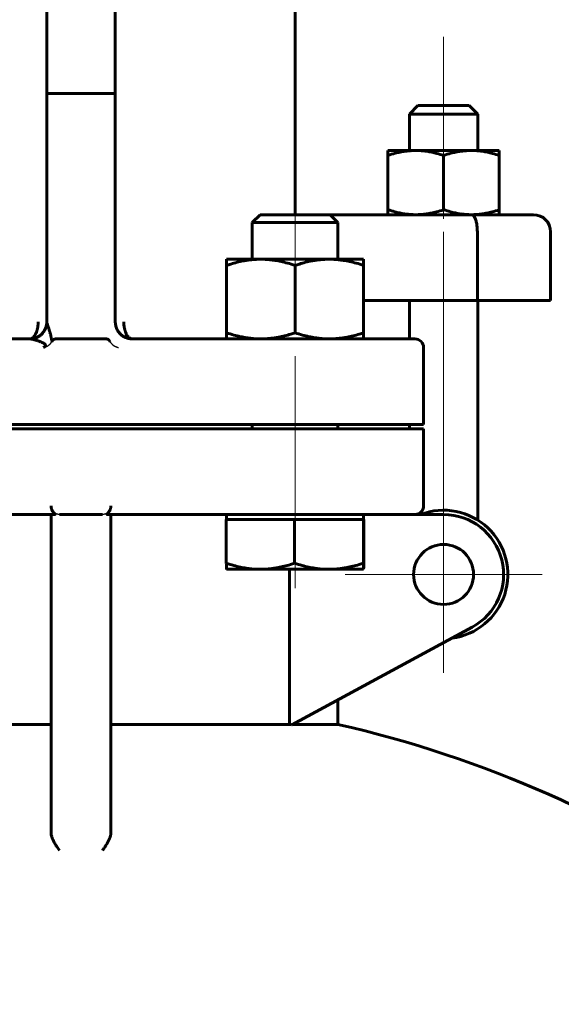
# Model space of a CAD drawing. Header units: millimetres. Extents: x 0 to 594, y 0 to 420.
# Tile 18 of 23: x 413 to 429, y 258 to 287. Entities that reach past the tile are written whole.
import ezdxf

# ---------------------------------------------------------------- set-up
doc = ezdxf.new("R2010")
doc.units = ezdxf.units.MM
for name, pattern in [('K5LT-1', [0]), ('K5LT_AXLED', [12, 7.5, -1.5, 1.5, -1.5]), ('K5LT_BASIC', [0]), ('K5LT_THIN', [0])]:
    doc.linetypes.add(name, pattern=pattern)
doc.layers.add('Системный слой', color=7, linetype='Continuous')
doc.layers.add('Системный слой (1)', color=7, linetype='Continuous', true_color=0x6c6c6c)
doc.styles.add('KDIMTEXTSTYLE', font='txt', dxfattribs={"width": 0.96, "oblique": 15, "height": 5})
doc.styles.add('KTEXTSTYLE', font='txt', dxfattribs={"width": 0.96, "height": 5})
doc.dimstyles.new('KDIMSTYLE (0.25)', dxfattribs={"dimtxt": 5, "dimasz": 1, "dimexe": 2, "dimexo": 0, "dimgap": 1, "dimtad": 1, "dimlfac": 4, "dimtxsty": 'KDIMTEXTSTYLE', "dimsah": 1, "dimcen": 0, "dimdle": 1, "dimadec": 0, "dimazin": 0, "dimtfac": 0.667, "dimtmove": 0, "dimatfit": 3, "dimfxl": 1, "dimtvp": 1, "dimtolj": 1, "dimtzin": 0, "dimarcsym": 0})

# ---------------------------------------------------------------- blocks, each defined once
blk = doc.blocks.new('U47')
at = {"layer": 'Системный слой (1)', "color": 143, "linetype": 'K5LT_BASIC', "lineweight": 60, "true_color": 0x33acca}
for p, q in [((407.387, 277.892), (413.388, 277.892)), ((413.387, 277.892), (413.4, 277.892))]:
    blk.add_line(p, q, dxfattribs=at)
blk = doc.blocks.new('U48')
at = {"layer": 'Системный слой (1)', "color": 143, "linetype": 'K5LT_BASIC', "lineweight": 60, "true_color": 0x33acca}
for p, q in [((413.75, 278.047), (413.75, 278.048)), ((413.387, 277.892), (413.387, 277.892)), ((413.387, 277.892), (413.388, 277.892)), ((413.388, 277.892), (413.389, 277.892))]:
    blk.add_line(p, q, dxfattribs=at)
blk = doc.blocks.new('U50')
at = {"layer": 'Системный слой (1)', "color": 143, "linetype": 'K5LT_BASIC', "lineweight": 60, "true_color": 0x33acca}
for p, q in [((414.012, 266.639), (408.796, 266.639)), ((420.979, 266.639), (415.762, 266.639))]:
    blk.add_line(p, q, dxfattribs=at)
blk = doc.blocks.new('U51')
at = {"layer": 'Системный слой (1)', "color": 143, "linetype": 'K5LT_BASIC', "lineweight": 60, "true_color": 0x33acca}
for p, q in [((416.387, 277.892), (416.374, 277.892)), ((422.387, 277.892), (416.387, 277.892))]:
    blk.add_line(p, q, dxfattribs=at)
blk = doc.blocks.new('U52')
at = {"layer": 'Системный слой (1)', "color": 143, "linetype": 'K5LT_BASIC', "lineweight": 60, "true_color": 0x33acca}
for p, q in [((416.263, 277.908), (416.304, 277.899)), ((416.304, 277.899), (416.345, 277.893)), ((416.345, 277.893), (416.387, 277.892)), ((416.387, 277.892), (416.387, 277.892)), ((416.387, 277.892), (416.387, 277.892)), ((416.387, 277.892), (416.387, 277.892))]:
    blk.add_line(p, q, dxfattribs=at)
blk = doc.blocks.new('U53')
at = {"layer": 'Системный слой (1)', "color": 143, "linetype": 'K5LT_BASIC', "lineweight": 60, "true_color": 0x33acca}
for p, q in [((413.388, 277.892), (413.457, 277.897)), ((413.457, 277.897), (413.525, 277.912)), ((413.525, 277.912), (413.59, 277.936)), ((413.387, 277.892), (413.387, 277.892)), ((413.387, 277.892), (413.388, 277.892))]:
    blk.add_line(p, q, dxfattribs=at)
blk = doc.blocks.new('U54')
at = {"layer": 'Системный слой (1)', "color": 143, "linetype": 'K5LT_BASIC', "lineweight": 60, "true_color": 0x33acca}
blk.add_arc((414.887, 233.733), 33.75, 33.3077, 77.1604, dxfattribs=at)
blk = doc.blocks.new('U55')
at = {"layer": 'Системный слой (1)', "color": 143, "linetype": 'K5LT_BASIC', "lineweight": 60, "true_color": 0x33acca}
for p, q in [((416.135, 277.961), (416.025, 278.047)), ((416.26, 277.909), (416.135, 277.961)), ((416.387, 277.892), (416.26, 277.909))]:
    blk.add_line(p, q, dxfattribs=at)
blk = doc.blocks.new('U56')
at = {"layer": 'Системный слой (1)', "color": 143, "linetype": 'K5LT_BASIC', "lineweight": 60, "true_color": 0x33acca}
for p, q in [((424.473, 277.892), (424.473, 279.017)), ((424.473, 275.267), (424.473, 275.392))]:
    blk.add_line(p, q, dxfattribs=at)
blk = doc.blocks.new('U57')
at = {"layer": 'Системный слой (1)', "color": 143, "linetype": 'K5LT_BASIC', "lineweight": 60, "true_color": 0x33acca}
for start, end in [(180.0001, 236.8539), (236.8539, 255.5642), (255.5642, 270)]:
    blk.add_arc((416.387, 278.392), 0.5, start, end, dxfattribs=at)
blk = doc.blocks.new('U62')
at = {"layer": 'Системный слой (1)', "color": 143, "linetype": 'K5LT_BASIC', "lineweight": 60, "true_color": 0x33acca}
for p, q in [((420.251, 281.517), (420.117, 281.517)), ((422.157, 281.517), (420.251, 281.517))]:
    blk.add_line(p, q, dxfattribs=at)
blk = doc.blocks.new('U74')
at = {"layer": 'Системный слой (1)', "color": 143, "linetype": 'K5LT_BASIC', "lineweight": 60, "true_color": 0x33acca}
for p, q in [((423.141, 271.229), (423.144, 271.32)), ((423.144, 271.32), (423.144, 271.345)), ((423.137, 271.167), (423.139, 271.179)), ((423.137, 271.167), (423.137, 271.167)), ((423.139, 271.179), (423.141, 271.229))]:
    blk.add_line(p, q, dxfattribs=at)
blk = doc.blocks.new('U79')
at = {"layer": 'Системный слой (1)', "color": 30, "linetype": 'K5LT_AXLED', "lineweight": 18, "true_color": 0xff8000}
for q in [(425.473, 273.892), (422.598, 271.017), (428.348, 271.017), (425.473, 268.142)]:
    blk.add_line((425.473, 271.017), q, dxfattribs=at)
blk = doc.blocks.new('D3')
at = {"layer": 'Системный слой (1)'}
for points in [[(445.548, 195.264), (449.279, 198.657), (444.797, 196.345), (445.583, 196.09)], [(380.496, 150.876), (384.978, 153.188), (384.192, 153.443), (384.227, 154.269)]]:
    blk.add_hatch(color=7, dxfattribs=at).paths.add_polyline_path(points)
at = {"layer": 'Системный слой (1)', "color": 7, "linetype": 'K5LT_THIN', "lineweight": 18, "true_color": 0xffffff}
for p, q in [((449.279, 198.657), (462.205, 207.636)), ((462.205, 207.636), (479.931, 207.636)), ((380.496, 150.876), (449.279, 198.657)), ((444.797, 196.345), (449.279, 198.657)), ((449.279, 198.657), (445.548, 195.264)), ((445.583, 196.09), (444.797, 196.345)), ((445.548, 195.264), (445.583, 196.09)), ((380.496, 150.876), (384.227, 154.269)), ((384.227, 154.269), (384.192, 153.443)), ((384.978, 153.188), (380.496, 150.876)), ((384.192, 153.443), (384.978, 153.188))]:
    blk.add_line(p, q, dxfattribs=at)
blk.add_wipeout([(464.205, 208.636), (464.205, 216.018), (477.382, 216.018), (477.382, 208.636)]).dxf.layer = 'Системный слой (1)'
at = {"layer": 'Системный слой (1)', "color": 7, "char_height": 5, "attachment_point": 1, "style": 'KTEXTSTYLE'}
for s, insert in [('\\fArial|b0|c204|p34;\\H5.0;\\W1.000;\\Q15;\\fGOST Type AU|b0|i0|c204|p34;\\Q15;\\W0.960;⌀', (464.205, 215.224)), ('\\fArial|b0|c204|p34;\\H5.0;\\W1.000;\\Q15;\\fGOST Type AU|b0|i0|c204|p34;\\Q15;\\W0.960;335', (467.512, 215.224))]:
    blk.add_mtext(s, dxfattribs=dict(at, insert=insert))
blk = doc.blocks.new('KDIMARROW_01')
at = {"layer": 'Системный слой'}
blk.add_hatch(color=0, dxfattribs=at).paths.add_polyline_path([(0, 0), (-5, 0.658), (-4.5, 0), (-5, -0.658)])
at = {"layer": 'Системный слой', "color": 0, "linetype": 'K5LT_THIN', "lineweight": 18}
for p, q in [((-4.5, 0), (-5, 0.658)), ((-5, 0.658), (0, 0)), ((0, 0), (-5, -0.658)), ((-5, -0.658), (-4.5, 0))]:
    blk.add_line(p, q, dxfattribs=at)
at = {"layer": 'Системный слой (1)', "color": 0, "linetype": 'K5LT_THIN', "lineweight": 18}
blk.add_line((414.887, 174.767), (414.637, 174.767), dxfattribs=at)
blk = doc.blocks.new('D5')
at = {"layer": 'Системный слой (1)'}
for points in [[(403.286, 200.807), (400.552, 205.044), (402.096, 200.244), (402.477, 200.977)], [(429.223, 144.489), (427.678, 149.29), (427.297, 148.556), (426.488, 148.726)]]:
    blk.add_hatch(color=7, dxfattribs=at).paths.add_polyline_path(points)
at = {"layer": 'Системный слой (1)', "color": 7, "linetype": 'K5LT_THIN', "lineweight": 18, "true_color": 0xffffff}
for p, q in [((400.552, 205.044), (403.286, 200.807)), ((402.096, 200.244), (400.552, 205.044)), ((400.552, 205.044), (429.223, 144.489)), ((402.477, 200.977), (402.096, 200.244)), ((403.286, 200.807), (402.477, 200.977)), ((427.297, 148.556), (427.678, 149.29)), ((427.678, 149.29), (429.223, 144.489)), ((429.223, 144.489), (426.488, 148.726)), ((426.488, 148.726), (427.297, 148.556)), ((429.223, 144.489), (439.587, 122.6)), ((439.587, 122.6), (458.371, 122.6))]:
    blk.add_line(p, q, dxfattribs=at)
blk.add_wipeout([(441.587, 123.6), (441.587, 130.982), (455.78, 130.982), (455.78, 123.6)]).dxf.layer = 'Системный слой (1)'
at = {"layer": 'Системный слой (1)', "color": 7, "char_height": 5, "attachment_point": 1, "style": 'KTEXTSTYLE'}
for s, insert in [('\\fArial|b0|c204|p34;\\H5.0;\\W1.000;\\Q15;\\fGOST Type AU|b0|i0|c204|p34;\\Q15;\\W0.960;⌀', (441.587, 130.187)), ('\\fArial|b0|c204|p34;\\H5.0;\\W1.000;\\Q15;\\fGOST Type AU|b0|i0|c204|p34;\\Q15;\\W0.960;268', (444.894, 130.187))]:
    blk.add_mtext(s, dxfattribs=dict(at, insert=insert))

msp = doc.modelspace()

# ---------------------------------------------------------------- linework, layer by layer
at = {"layer": 'Системный слой (1)', "color": 143, "linetype": 'K5LT_BASIC', "lineweight": 60, "true_color": 0x33acca}
for p, q in [((421.1373, 281.5166), (421.1373, 348.5166)), ((413.8873, 285.0569), (413.8873, 332.6819)), ((415.8873, 285.0569), (415.8873, 332.6819)), ((413.8873, 285.0569), (413.8873, 278.3916)), ((413.8873, 285.0569), (414.1373, 285.0569)), ((414.1373, 285.0569), (415.6373, 285.0569)), ((415.8873, 285.0569), (415.6373, 285.0569)), ((415.8873, 278.3916), (415.8873, 285.0569)), ((424.7233, 284.7041), (424.4733, 284.4541)), ((426.2233, 284.7041), (424.7233, 284.7041)), ((426.2233, 284.7041), (426.4733, 284.4541)), ((424.4733, 283.3916), (424.4733, 284.4541)), ((424.4733, 284.4541), (426.4733, 284.4541)), ((426.4733, 283.3916), (426.4733, 284.4541)), ((423.8483, 283.3916), (423.8483, 283.2465)), ((424.6608, 283.3916), (423.8483, 283.3916)), ((426.2858, 283.3916), (424.6608, 283.3916)), ((427.0983, 283.3916), (426.2858, 283.3916)), ((427.0983, 283.2465), (427.0983, 283.3916)), ((423.8483, 283.2465), (423.8483, 281.6618)), ((425.4733, 283.2465), (425.4733, 281.6618)), ((427.0983, 283.2465), (427.0983, 281.6618)), ((423.8483, 281.6618), (423.8483, 281.5166)), ((427.0983, 281.5166), (427.0983, 281.6618)), ((420.1174, 281.5166), (419.8873, 281.2865)), ((426.2911, 281.5166), (422.1573, 281.5166)), ((422.1573, 281.5166), (422.3873, 281.2865)), ((428.0983, 281.5166), (426.2911, 281.5166)), ((419.8873, 280.2166), (419.8873, 281.2865)), ((419.8873, 281.2865), (420.051, 281.2865)), ((420.051, 281.2865), (422.3873, 281.2865)), ((422.3873, 280.2166), (422.3873, 281.2865)), ((426.4581, 279.0166), (426.4581, 281.0166)), ((428.5983, 279.0166), (428.5983, 281.0166)), ((419.1373, 280.038), (419.1373, 280.2166)), ((419.1373, 280.2166), (420.1373, 280.2166)), ((420.1373, 280.2166), (422.1373, 280.2166)), ((422.1373, 280.2166), (423.1373, 280.2166)), ((423.1373, 280.2166), (423.1373, 280.038)), ((419.1373, 280.038), (419.1373, 278.0702)), ((421.1373, 280.038), (421.1373, 278.0702)), ((423.1373, 280.038), (423.1373, 278.0702)), ((423.1373, 279.0166), (426.4581, 279.0166)), ((426.4581, 279.0166), (428.5983, 279.0166)), ((426.4733, 272.6027), (426.4733, 279.0166)), ((419.1373, 277.8916), (419.1373, 278.0702)), ((423.1373, 278.0702), (423.1373, 277.8916)), ((414.1373, 277.8916), (415.6373, 277.8916)), ((424.6373, 277.8916), (422.3873, 277.8916)), ((423.1373, 277.8916), (424.4733, 277.8916)), ((424.8873, 275.3916), (424.8873, 277.6416)), ((407.3873, 275.3916), (422.3873, 275.3916)), ((419.8873, 275.2666), (419.8873, 275.3916)), ((422.3873, 275.3916), (424.8873, 275.3916)), ((422.3873, 275.2666), (422.3873, 275.3916)), ((422.3873, 275.2666), (407.3873, 275.2666)), ((424.8873, 275.2666), (422.3873, 275.2666)), ((424.8873, 273.0166), (424.8873, 275.2666)), ((407.3873, 272.7666), (414.1224, 272.7666)), ((414.0123, 272.7666), (414.0123, 270.7799)), ((414.2623, 272.7666), (415.5123, 272.7666)), ((415.6522, 272.7666), (422.3873, 272.7666)), ((415.7623, 270.7799), (415.7623, 272.7666)), ((419.1373, 272.6166), (419.1373, 272.7666)), ((422.3873, 272.7666), (424.6373, 272.7666)), ((425.4733, 272.7666), (423.1373, 272.7666)), ((423.1373, 272.6166), (423.1373, 272.7666)), ((419.1304, 272.6166), (419.1304, 271.3452)), ((419.1304, 272.6166), (420.1269, 272.6166)), ((420.1269, 272.6166), (421.1235, 272.6166)), ((421.1235, 272.6166), (421.1235, 271.3452)), ((421.1235, 272.6166), (422.1269, 272.6166)), ((422.1269, 272.6166), (423.1303, 272.6166)), ((423.1303, 272.6166), (423.1373, 272.6166)), ((423.1303, 272.6166), (423.1303, 271.3452)), ((423.1373, 272.6166), (423.1442, 272.6166)), ((423.1442, 272.6166), (423.1442, 271.3452)), ((420.1269, 271.1666), (419.1373, 271.1666)), ((422.1269, 271.1666), (420.1269, 271.1666)), ((420.9791, 266.6394), (420.9791, 271.1666)), ((423.1373, 271.1666), (422.1269, 271.1666)), ((423.1373, 271.1666), (423.1373, 271.1666)), ((414.0123, 270.7799), (414.0123, 265.6211)), ((415.7623, 265.6211), (415.7623, 270.7799)), ((421.0385, 266.6284), (426.3059, 269.4773)), ((422.3873, 266.6394), (422.3873, 267.3579)), ((422.3873, 266.6394), (421.0589, 266.6394)), ((414.0123, 265.7448), (414.0123, 265.6168)), ((414.0123, 265.6211), (414.0123, 263.485)), ((415.7623, 265.6168), (415.7623, 265.7448)), ((415.7623, 263.4872), (415.7623, 265.6211))]:
    msp.add_line(p, q, dxfattribs=at)
at = {"layer": 'Системный слой (1)', "color": 30, "linetype": 'K5LT_AXLED', "lineweight": 18, "true_color": 0xff8000}
for p, q in [((425.4733, 286.7041), (425.4733, 281.3916)), ((421.1373, 278.2166), (421.1373, 283.5166)), ((425.4733, 281.0166), (425.4733, 270.6027)), ((421.1373, 273.2666), (421.1373, 277.3916)), ((421.1373, 270.6166), (421.1373, 274.7666))]:
    msp.add_line(p, q, dxfattribs=at)
at = {"layer": 'Системный слой (1)', "color": 143, "linetype": 'K5LT_BASIC', "lineweight": 60, "true_color": 0x33acca}
msp.add_circle((425.4733, 271.0166), 0.875, dxfattribs=at)
for centre, radius, start, end in [((428.0983, 281.0166), 0.5, 0, 90), ((413.3873, 278.3916), 0.5, 270, 0), ((424.6373, 277.6416), 0.25, 0, 90), ((424.6373, 273.0166), 0.25, 270, 0), ((425.4733, 271.0166), 1.875, 277.36817, 111.03947), ((425.4733, 271.0166), 1.75, 298.40764, 90), ((414.8873, 233.7333), 33.4652, 79.40839, 79.51185)]:
    msp.add_arc(centre, radius, start, end, dxfattribs=at)
for centre, major_axis, start_param, end_param in [((414.1373, 276.9295), (0, 0.9621), 0, 0.412397), ((415.6373, 276.9295), (0, -0.9621), 2.7291956, 3.1415927)]:
    msp.add_ellipse(centre, major_axis=major_axis, ratio=0.2598436, start_param=start_param, end_param=end_param, dxfattribs=at)
for points, knots in [([(423.8483, 283.2465), (423.9198, 283.2703), (424.0409, 283.3066), (424.2082, 283.3457), (424.3385, 283.3684), (424.4539, 283.3823), (424.5568, 283.3899), (424.6257, 283.3916), (424.6608, 283.3916)], [0, 0, 0, 0, 2.2096925, 3.8076872, 5.42312, 6.5508409, 7.7387838, 9, 9, 9, 9]), ([(424.6608, 283.3916), (424.6979, 283.3916), (424.7704, 283.3897), (424.8781, 283.3813), (424.9966, 283.3664), (425.1273, 283.3428), (425.29, 283.3039), (425.4058, 283.269), (425.4733, 283.2465)], [0, 0, 0, 0, 1.3358254, 2.5816854, 3.7426387, 5.3663643, 6.9201154, 9, 9, 9, 9]), ([(425.4733, 283.2465), (425.5448, 283.2703), (425.6659, 283.3066), (425.8332, 283.3457), (425.9635, 283.3684), (426.0789, 283.3823), (426.1818, 283.3899), (426.2507, 283.3916), (426.2858, 283.3916)], [0, 0, 0, 0, 2.2096925, 3.8076872, 5.42312, 6.5508409, 7.7387838, 9, 9, 9, 9]), ([(426.2858, 283.3916), (426.3229, 283.3916), (426.3954, 283.3897), (426.5031, 283.3813), (426.6216, 283.3664), (426.7523, 283.3428), (426.915, 283.3039), (427.0308, 283.269), (427.0983, 283.2465)], [0, 0, 0, 0, 1.3358254, 2.5816854, 3.7426387, 5.3663643, 6.9201154, 9, 9, 9, 9]), ([(424.6608, 281.5166), (424.6237, 281.5166), (424.5512, 281.5185), (424.4435, 281.5269), (424.325, 281.5418), (424.1943, 281.5654), (424.0316, 281.6043), (423.9158, 281.6393), (423.8483, 281.6618)], [0, 0, 0, 0, 1.3358254, 2.5816854, 3.7426387, 5.3663643, 6.9201154, 9, 9, 9, 9]), ([(425.4733, 281.6618), (425.4018, 281.6379), (425.2807, 281.6016), (425.1135, 281.5625), (424.9831, 281.5398), (424.8677, 281.5259), (424.7648, 281.5183), (424.6959, 281.5166), (424.6608, 281.5166)], [0, 0, 0, 0, 2.2096925, 3.8076872, 5.42312, 6.5508409, 7.7387838, 9, 9, 9, 9]), ([(426.2858, 281.5166), (426.2487, 281.5166), (426.1762, 281.5185), (426.0685, 281.5269), (425.95, 281.5418), (425.8193, 281.5654), (425.6566, 281.6043), (425.5408, 281.6393), (425.4733, 281.6618)], [0, 0, 0, 0, 1.3358254, 2.5816854, 3.7426387, 5.3663643, 6.9201154, 9, 9, 9, 9]), ([(427.0983, 281.6618), (427.0268, 281.6379), (426.9057, 281.6016), (426.7385, 281.5625), (426.6081, 281.5398), (426.4927, 281.5259), (426.3898, 281.5183), (426.3209, 281.5166), (426.2858, 281.5166)], [0, 0, 0, 0, 2.2096925, 3.8076872, 5.42312, 6.5508409, 7.7387838, 9, 9, 9, 9]), ([(426.2911, 281.5166), (426.3015, 281.5166), (426.3187, 281.5118), (426.3439, 281.4926), (426.3725, 281.4575), (426.4, 281.4008), (426.4207, 281.3341), (426.4343, 281.2763), (426.4468, 281.2051), (426.456, 281.115), (426.4581, 281.0472), (426.4581, 281.0166)], [0, 0, 0, 0, 1.4259572, 2.3725807, 3.5654579, 5.6566424, 6.9188957, 7.7160123, 8.8885923, 10.5984996, 12, 12, 12, 12]), ([(420.1373, 280.2166), (420.0918, 280.2166), (420.0027, 280.2143), (419.8703, 280.204), (419.7439, 280.1881), (419.6028, 280.1641), (419.4438, 280.1291), (419.2821, 280.0846), (419.1793, 280.052), (419.1373, 280.038)], [0, 0, 0, 0, 1.4810033, 2.8626717, 4.1512844, 5.363168, 7.1127658, 8.8326823, 10, 10, 10, 10]), ([(421.1373, 280.038), (421.0631, 280.0627), (420.9233, 280.1053), (420.7306, 280.1526), (420.5591, 280.1844), (420.3953, 280.2055), (420.2574, 280.215), (420.1691, 280.2166), (420.1373, 280.2166)], [0, 0, 0, 0, 1.8056861, 3.5183883, 5.1040191, 6.5175992, 8.1093693, 9, 9, 9, 9]), ([(422.1373, 280.2166), (422.0918, 280.2166), (422.0027, 280.2143), (421.8703, 280.204), (421.7439, 280.1881), (421.6028, 280.1641), (421.4438, 280.1291), (421.2821, 280.0846), (421.1793, 280.052), (421.1373, 280.038)], [0, 0, 0, 0, 1.4810033, 2.8626717, 4.1512844, 5.363168, 7.1127658, 8.8326823, 10, 10, 10, 10]), ([(423.1373, 280.038), (423.0631, 280.0627), (422.9233, 280.1053), (422.7306, 280.1526), (422.5591, 280.1844), (422.3953, 280.2055), (422.2574, 280.215), (422.1691, 280.2166), (422.1373, 280.2166)], [0, 0, 0, 0, 1.8056861, 3.5183883, 5.1040191, 6.5175992, 8.1093693, 9, 9, 9, 9]), ([(413.6373, 278.3916), (413.6372, 278.3806), (413.6369, 278.3631), (413.636, 278.3382), (413.634, 278.3076), (413.6307, 278.2751), (413.6261, 278.2426), (413.6221, 278.2195), (413.617, 278.1935), (413.6106, 278.1661), (413.6026, 278.137), (413.5942, 278.1104), (413.5845, 278.0836), (413.5741, 278.0588), (413.563, 278.0357), (413.5519, 278.0151), (413.54, 277.9955), (413.5272, 277.9772), (413.5139, 277.9605), (413.5011, 277.9465), (413.4889, 277.9349), (413.4774, 277.9254), (413.4656, 277.9169), (413.454, 277.9098), (413.4426, 277.9041), (413.4288, 277.8984), (413.4104, 277.8931), (413.3956, 277.8916), (413.3873, 277.8916)], [0, 0, 0, 0, 1.2247364, 1.9334491, 2.771087, 4.639996, 5.6066435, 6.5088898, 7.3466056, 8.6998946, 9.8600752, 11.0200647, 12.1800348, 13.5334069, 14.6073204, 15.7244598, 16.8844261, 18.0444739, 19.2044097, 20.3644609, 21.2773583, 22.201154, 23.1248248, 24.0376793, 24.8969559, 25.7130654, 27.1634072, 29, 29, 29, 29]), ([(413.4002, 277.8916), (413.4289, 277.8916), (413.4906, 277.8974), (413.5669, 277.9196), (413.6273, 277.9476), (413.6687, 277.9722), (413.7067, 277.9999), (413.7451, 278.0339), (413.7863, 278.0796), (413.8276, 278.1407), (413.86, 278.2096), (413.883, 278.2865), (413.8902, 278.3383), (413.8916, 278.3676)], [0, 0, 0, 0, 1.6047093, 3.4661682, 4.4288829, 5.3260389, 6.1572144, 7.046065, 8.1803301, 9.5729785, 11.1220279, 12.3862846, 14, 14, 14, 14]), ([(413.7862, 278.09), (413.7882, 278.0927), (413.7901, 278.0953), (413.7953, 278.1024), (413.7984, 278.1069), (413.8061, 278.1182), (413.8104, 278.1253), (413.815, 278.1327), (413.8153, 278.1331), (413.8205, 278.1418), (413.8252, 278.1502), (413.8342, 278.1673), (413.8384, 278.176), (413.8424, 278.1849), (413.8425, 278.185), (413.8462, 278.194), (413.8501, 278.2026), (413.8542, 278.2132), (413.8548, 278.2149), (413.8555, 278.2166)], [0, 0, 0, 0, 0.7320574, 0.7320574, 1.9521529, 1.9521529, 3.79503, 3.79503, 3.9043059, 3.9043059, 6.0577956, 6.0577956, 8.2112854, 8.2112854, 8.239433, 8.239433, 10.3647751, 10.3647751, 10.7674486, 10.7674486, 10.7674486, 10.7674486]), ([(413.8302, 278.1602), (413.8322, 278.164), (413.8341, 278.1678), (413.8393, 278.1784), (413.8424, 278.1851), (413.8484, 278.1989), (413.8512, 278.2058), (413.8548, 278.215), (413.8556, 278.2173), (413.8571, 278.2213), (413.8577, 278.2231), (413.8597, 278.2285), (413.8609, 278.2322), (413.8625, 278.2371), (413.8629, 278.2383), (413.8633, 278.2396)], [0.6956175, 0.6956175, 0.6956175, 0.6956175, 2.0868526, 2.0868526, 4.4868526, 4.4868526, 6.8868526, 6.8868526, 7.6454564, 7.6454564, 8.2582543, 8.2582543, 9.48385, 9.48385, 9.9030464, 9.9030464, 9.9030464, 9.9030464]), ([(414.0368, 277.8137), (414.034, 277.8359), (414.0309, 277.8595), (414.0265, 277.8875), (414.0232, 277.9058), (414.0189, 277.9274), (414.0137, 277.9516), (414.0064, 277.9839), (413.9999, 278.0107), (413.9911, 278.0454), (413.9826, 278.0772), (413.9675, 278.1314), (413.9519, 278.1834), (413.9387, 278.2255), (413.9317, 278.2474), (413.9278, 278.2598), (413.9227, 278.2755), (413.917, 278.2932), (413.9109, 278.3116), (413.9058, 278.3269), (413.9021, 278.3377), (413.899, 278.3467), (413.8964, 278.3543), (413.8937, 278.3618), (413.8923, 278.3658), (413.8916, 278.3676)], [0, 0, 0, 0, 1.4746388, 2.132356, 2.6468912, 3.2401754, 4.2765366, 5.130282, 6.6714973, 7.2291717, 9.0692503, 10.3988021, 13.9078064, 16.0176694, 16.7132045, 17.4013186, 18.0851031, 19.3954447, 20.6244088, 21.7582004, 22.8128266, 23.3130047, 24.2596411, 25.1499271, 26, 26, 26, 26]), ([(416.3873, 277.8916), (416.3713, 277.8916), (416.3469, 277.8965), (416.3113, 277.9143), (416.2806, 277.938), (416.2486, 277.9739), (416.2228, 278.0137), (416.2029, 278.053), (416.1887, 278.0869), (416.1773, 278.1194), (416.1675, 278.1525), (416.1579, 278.1911), (416.1487, 278.239), (416.1421, 278.2897), (416.1382, 278.3416), (416.1373, 278.3741), (416.1373, 278.3916)], [0, 0, 0, 0, 2.0757535, 3.1702264, 4.7549428, 6.3403093, 7.9261008, 8.9845421, 9.9674527, 10.7997917, 11.5568551, 12.4647217, 13.5986492, 14.8832553, 15.8657817, 17, 17, 17, 17]), ([(415.9512, 278.149), (415.9532, 278.1455), (415.9551, 278.142), (415.9602, 278.1334), (415.9633, 278.1283), (415.9718, 278.1148), (415.9774, 278.1065), (415.9926, 278.0853), (416.0026, 278.0726), (416.0172, 278.056), (416.0211, 278.0515), (416.0323, 278.0399), (416.0394, 278.0326), (416.0503, 278.0224), (416.0536, 278.0192), (416.0603, 278.0135), (416.0633, 278.0108), (416.0722, 278.0034), (416.0779, 277.9988), (416.0935, 277.9868), (416.1036, 277.9797), (416.1139, 277.9729)], [0, 0, 0, 0, 0.5871121, 0.5871121, 1.4677803, 1.4677803, 2.9355606, 2.9355606, 5.3075791, 5.3075791, 6.1824741, 6.1824741, 7.6795977, 7.6795977, 8.3630408, 8.3630408, 8.9648173, 8.9648173, 10.0516162, 10.0516162, 11.8600927, 11.8600927, 11.8600927, 11.8600927]), ([(419.1373, 278.0702), (419.2115, 278.0455), (419.3514, 278.0029), (419.544, 277.9557), (419.7155, 277.9238), (419.8794, 277.9028), (420.0173, 277.8932), (420.1055, 277.8916), (420.1373, 277.8916)], [0, 0, 0, 0, 1.8056861, 3.5183883, 5.1040191, 6.5175992, 8.1093693, 9, 9, 9, 9]), ([(420.1373, 277.8916), (420.1828, 277.8916), (420.272, 277.8939), (420.4043, 277.9042), (420.5307, 277.9201), (420.6718, 277.9441), (420.8309, 277.9791), (420.9925, 278.0236), (421.0954, 278.0563), (421.1373, 278.0702)], [0, 0, 0, 0, 1.4810033, 2.8626717, 4.1512844, 5.363168, 7.1127658, 8.8326823, 10, 10, 10, 10]), ([(421.1373, 278.0702), (421.2115, 278.0455), (421.3514, 278.0029), (421.544, 277.9557), (421.7155, 277.9238), (421.8794, 277.9028), (422.0173, 277.8932), (422.1055, 277.8916), (422.1373, 277.8916)], [0, 0, 0, 0, 1.8056861, 3.5183883, 5.1040191, 6.5175992, 8.1093693, 9, 9, 9, 9]), ([(422.1373, 277.8916), (422.1828, 277.8916), (422.272, 277.8939), (422.4043, 277.9042), (422.5307, 277.9201), (422.6718, 277.9441), (422.8309, 277.9791), (422.9925, 278.0236), (423.0954, 278.0563), (423.1373, 278.0702)], [0, 0, 0, 0, 1.4810033, 2.8626717, 4.1512844, 5.363168, 7.1127658, 8.8326823, 10, 10, 10, 10]), ([(413.4002, 277.8916), (413.4017, 277.8916), (413.4041, 277.8916), (413.4075, 277.8913), (413.4114, 277.891), (413.4167, 277.8905), (413.424, 277.8895), (413.4308, 277.8885), (413.4383, 277.8872), (413.4469, 277.8856), (413.4597, 277.883), (413.4728, 277.8801), (413.4902, 277.876), (413.5052, 277.8722), (413.5237, 277.8673), (413.5373, 277.8637), (413.5516, 277.8597), (413.5668, 277.8553), (413.5827, 277.8506), (413.5992, 277.8456), (413.6163, 277.8402), (413.6337, 277.8345), (413.6513, 277.8285), (413.6728, 277.821), (413.6941, 277.8131), (413.7147, 277.805), (413.7264, 277.8002), (413.7377, 277.7955), (413.7485, 277.7908), (413.7617, 277.7848), (413.7765, 277.7778), (413.7897, 277.771), (413.7988, 277.7659), (413.8049, 277.7623), (413.8134, 277.7569), (413.823, 277.7502), (413.8299, 277.7442), (413.8329, 277.7415)], [0, 0, 0, 0, 0.9472104, 1.4248202, 1.9109019, 2.9026614, 3.9296867, 4.9902772, 5.5407164, 6.6949032, 7.9203482, 9.6646234, 10.5742457, 12.8125891, 13.6055665, 15.2584671, 16.1129671, 16.9826996, 18.7864602, 19.7144903, 20.6523692, 22.5602445, 23.5119802, 24.4564001, 27.2091694, 28.0866864, 28.9369446, 29.7756366, 30.5710339, 31.3337559, 32.7495236, 34.0055554, 34.5643765, 35.1096624, 35.6136591, 36.9224264, 38, 38, 38, 38]), ([(413.8407, 277.6788), (413.839, 277.6766), (413.8363, 277.6736), (413.8319, 277.6692), (413.8278, 277.6653), (413.8214, 277.6598), (413.8153, 277.6551), (413.8066, 277.6487), (413.8008, 277.6448), (413.7961, 277.6416)], [0, 0, 0, 0, 1.6849273, 2.278143, 3.506234, 4.7881069, 6.7618873, 7.4214002, 10, 10, 10, 10]), ([(413.8329, 277.7415), (413.8344, 277.74), (413.8374, 277.737), (413.8419, 277.7318), (413.8464, 277.7255), (413.8511, 277.7159), (413.8527, 277.7068), (413.8508, 277.6937), (413.8461, 277.6854), (413.8407, 277.6788)], [0, 0, 0, 0, 0.7690041, 1.5157276, 2.5867062, 3.8624284, 6.1357881, 6.8746275, 10, 10, 10, 10]), ([(414.0123, 273.0166), (414.0124, 272.9993), (414.0161, 272.9663), (414.0274, 272.9284), (414.0412, 272.896), (414.0595, 272.8626), (414.0827, 272.8314), (414.1031, 272.8082), (414.1161, 272.794), (414.1276, 272.7807), (414.1321, 272.7727), (414.1296, 272.7678), (414.126, 272.7666), (414.1224, 272.7666)], [0, 0, 0, 0, 1.5907727, 3.0744374, 3.808484, 5.160986, 7.1503589, 8.482558, 9.6011543, 10.4947042, 12.4209266, 12.9731599, 14, 14, 14, 14]), ([(415.6522, 272.7666), (415.6496, 272.7666), (415.646, 272.7673), (415.6437, 272.7698), (415.6435, 272.7731), (415.6457, 272.7782), (415.6515, 272.7859), (415.6602, 272.7957), (415.6691, 272.8056), (415.6792, 272.8169), (415.6895, 272.8291), (415.7018, 272.8448), (415.7144, 272.8628), (415.7295, 272.8883), (415.7424, 272.9159), (415.751, 272.9414), (415.7556, 272.959), (415.7585, 272.9734), (415.7606, 272.9875), (415.7619, 273.0023), (415.7623, 273.012), (415.7623, 273.0166)], [0, 0, 0, 0, 1.4363847, 2.2976367, 3.1103236, 4.1327021, 5.4148012, 6.7788909, 8.0031839, 8.9901449, 10.5437399, 11.5823229, 13.0744118, 14.7127543, 16.7889741, 18.1704336, 19.0465757, 19.6796629, 20.4890107, 21.2808829, 22, 22, 22, 22]), ([(419.1373, 271.1666), (419.137, 271.1668), (419.1364, 271.1694), (419.1355, 271.1797), (419.1346, 271.1954), (419.1336, 271.2191), (419.1325, 271.2539), (419.1314, 271.2984), (419.1307, 271.3311), (419.1304, 271.3452)], [0, 0, 0, 0, 1.4722992, 2.8226874, 4.0998382, 5.3099789, 7.0680258, 8.811396, 10, 10, 10, 10]), ([(419.1304, 271.3452), (419.2044, 271.3205), (419.3437, 271.2779), (419.5357, 271.2306), (419.7066, 271.1988), (419.8699, 271.1777), (420.0073, 271.1682), (420.0953, 271.1666), (420.1269, 271.1666)], [0, 0, 0, 0, 1.8056861, 3.5183883, 5.1040191, 6.5175992, 8.1093693, 9, 9, 9, 9]), ([(420.1269, 271.1666), (420.1723, 271.1666), (420.2611, 271.1689), (420.393, 271.1792), (420.519, 271.1951), (420.6596, 271.2191), (420.8181, 271.2541), (420.9792, 271.2986), (421.0817, 271.3312), (421.1235, 271.3452)], [0, 0, 0, 0, 1.4810033, 2.8626717, 4.1512844, 5.363168, 7.1127658, 8.8326823, 10, 10, 10, 10]), ([(421.1235, 271.3452), (421.1979, 271.3205), (421.3382, 271.2779), (421.5315, 271.2306), (421.7037, 271.1988), (421.8681, 271.1777), (422.0064, 271.1682), (422.095, 271.1666), (422.1269, 271.1666)], [0, 0, 0, 0, 1.8056861, 3.5183883, 5.1040191, 6.5175992, 8.1093693, 9, 9, 9, 9]), ([(422.1269, 271.1666), (422.1726, 271.1666), (422.262, 271.1689), (422.3948, 271.1792), (422.5216, 271.1951), (422.6633, 271.2191), (422.8228, 271.2541), (422.9851, 271.2986), (423.0883, 271.3312), (423.1303, 271.3452)], [0, 0, 0, 0, 1.4810033, 2.8626717, 4.1512844, 5.363168, 7.1127658, 8.8326823, 10, 10, 10, 10]), ([(423.1303, 271.3452), (423.1309, 271.3205), (423.1318, 271.2779), (423.1332, 271.2306), (423.1344, 271.1988), (423.1355, 271.1777), (423.1364, 271.1682), (423.1371, 271.1666), (423.1373, 271.1666)], [0, 0, 0, 0, 1.8056861, 3.5183883, 5.1040191, 6.5175992, 8.1093693, 9, 9, 9, 9]), ([(414.2576, 262.9608), (414.2315, 263.0001), (414.1867, 263.0672), (414.1335, 263.1523), (414.1039, 263.2045), (414.089, 263.2326), (414.0789, 263.2526), (414.071, 263.2689), (414.0636, 263.2851), (414.058, 263.2977), (414.0527, 263.3103), (414.0477, 263.3228), (414.0413, 263.3395), (414.0312, 263.3689), (414.0231, 263.3987), (414.0165, 263.4323), (414.0135, 263.4577), (414.0125, 263.4796), (414.0123, 263.485)], [0, 0, 0, 0, 4.2456586, 7.2507934, 9.2310798, 9.9832279, 10.3477992, 11.4185524, 11.7655125, 12.1106336, 12.7895003, 13.1235576, 13.455933, 14.583404, 16.2494634, 16.62181, 18.1789173, 19, 19, 19, 19]), ([(415.7623, 263.4872), (415.762, 263.477), (415.7608, 263.4563), (415.7576, 263.4305), (415.7536, 263.4091), (415.7482, 263.3863), (415.7413, 263.3627), (415.7329, 263.3385), (415.7258, 263.3197), (415.7179, 263.3006), (415.7094, 263.2811), (415.7001, 263.2614), (415.6903, 263.2416), (415.6799, 263.2217), (415.6691, 263.2018), (415.6581, 263.1823), (415.6471, 263.1633), (415.6293, 263.1333), (415.608, 263.0992), (415.5873, 263.0671), (415.5745, 263.0475), (415.5654, 263.0336), (415.5539, 263.0162), (415.5375, 262.9915), (415.5244, 262.972), (415.517, 262.9608)], [0, 0, 0, 0, 1.4388004, 2.9258444, 3.6905189, 4.4901346, 6.1736374, 7.0446459, 7.9429695, 8.8560857, 9.7911912, 10.7326315, 11.6840907, 12.6423482, 13.6007344, 14.5497415, 15.4659017, 16.3638802, 18.9206137, 20.4898946, 21.243663, 21.9654734, 22.6682861, 24.0291623, 26, 26, 26, 26])]:
    msp.add_open_spline(points, degree=3, knots=knots, dxfattribs=at)
at = {"layer": 'Системный слой (1)', "color": 7, "linetype": 'K5LT-1'}
for points, knots in [([(413.7961, 277.6416), (413.7978, 277.6421), (413.8014, 277.6432), (413.8084, 277.6453), (413.8162, 277.6477), (413.8247, 277.6504), (413.8342, 277.6535), (413.8454, 277.6574), (413.8569, 277.6616), (413.8668, 277.6656), (413.8768, 277.6697), (413.8878, 277.6747), (413.9005, 277.6808), (413.9112, 277.6864), (413.9199, 277.6916), (413.9284, 277.6969), (413.9369, 277.7025), (413.9453, 277.7084), (413.9505, 277.7123), (413.9548, 277.7157), (413.9594, 277.7194), (413.965, 277.7241), (413.9716, 277.73), (413.9774, 277.7353), (413.9822, 277.74), (413.9872, 277.745), (413.9929, 277.7512), (414.0016, 277.7609), (414.0099, 277.7711), (414.0178, 277.7816), (414.0253, 277.7923), (414.0317, 277.8021), (414.0361, 277.8093), (414.0371, 277.811)], [-0.00144693, -0.00144693, -0.00144693, -0.00144693, 0.00077832, 0.00300357, 0.00745407, 0.01079194, 0.01412982, 0.02011729, 0.02610476, 0.03030973, 0.03451471, 0.04076301, 0.04701131, 0.05410248, 0.05764806, 0.06119365, 0.06823364, 0.07175363, 0.07527363, 0.07729059, 0.07930756, 0.08334149, 0.08737542, 0.09140935, 0.09399173, 0.09657411, 0.10106939, 0.10556467, 0.11455523, 0.11905051, 0.12354579, 0.13253635, 0.13508133, 0.13508133, 0.13508133, 0.13508133]), ([(415.7375, 277.811), (415.7396, 277.8075), (415.7437, 277.8008), (415.7501, 277.791), (415.7558, 277.783), (415.7605, 277.7767), (415.7642, 277.7719), (415.7694, 277.7653), (415.7786, 277.7543), (415.7887, 277.7435), (415.7978, 277.7348), (415.8025, 277.7303), (415.8081, 277.7253), (415.8145, 277.7199), (415.8201, 277.7155), (415.8246, 277.712), (415.8279, 277.7095), (415.8311, 277.7071), (415.8353, 277.7041), (415.8407, 277.7004), (415.8474, 277.6961), (415.8536, 277.6923), (415.8592, 277.689), (415.866, 277.6852), (415.8742, 277.6808), (415.8839, 277.676), (415.8944, 277.6712), (415.9066, 277.666), (415.921, 277.6604), (415.9365, 277.6548), (415.9516, 277.6498), (415.9636, 277.6461), (415.9721, 277.6435), (415.9764, 277.6423), (415.9786, 277.6416)], [0, 0, 0, 0, 0.004720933, 0.009441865, 0.014162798, 0.016523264, 0.01888373, 0.021320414, 0.026193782, 0.034988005, 0.036926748, 0.038865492, 0.041529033, 0.044192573, 0.046856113, 0.048187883, 0.049519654, 0.050683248, 0.051846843, 0.054174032, 0.056501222, 0.058828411, 0.060565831, 0.06230325, 0.065778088, 0.068746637, 0.071715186, 0.075809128, 0.07990307, 0.084399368, 0.088895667, 0.092073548, 0.093662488, 0.095251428, 0.095251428, 0.095251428, 0.095251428]), ([(414.2623, 272.7666), (414.2588, 272.7666), (414.2517, 272.7668), (414.2411, 272.7674), (414.23, 272.7686), (414.2217, 272.7699), (414.2164, 272.7709), (414.2104, 272.7721), (414.2006, 272.7743), (414.188, 272.7779), (414.1765, 272.7818), (414.168, 272.7852), (414.1617, 272.7879), (414.1559, 272.7905), (414.15, 272.7934), (414.1442, 272.7965), (414.1383, 272.7997), (414.1323, 272.8033), (414.1262, 272.8072), (414.1213, 272.8105), (414.1147, 272.8152), (414.1082, 272.8201), (414.1021, 272.8251), (414.0962, 272.8301), (414.0908, 272.8351), (414.0858, 272.84), (414.0797, 272.8463), (414.0734, 272.8533), (414.0672, 272.861), (414.0635, 272.8658), (414.0599, 272.8706), (414.0564, 272.8756), (414.0531, 272.8806), (414.0487, 272.8874), (414.0447, 272.8944), (414.0409, 272.9014), (414.0374, 272.9083), (414.0343, 272.9151), (414.0315, 272.9216), (414.0282, 272.9298), (414.0251, 272.9387), (414.0222, 272.9482), (414.0206, 272.954), (414.0191, 272.9598), (414.0178, 272.9657), (414.0166, 272.9716), (414.0152, 272.9795), (414.0141, 272.9879), (414.0132, 272.9964), (414.0127, 273.0032), (414.0124, 273.0099), (414.0123, 273.0144), (414.0123, 273.0166)], [0.29712964, 0.29712964, 0.29712964, 0.29712964, 0.30125701, 0.30538439, 0.30951176, 0.31363914, 0.31454977, 0.3154604, 0.3204984, 0.32553641, 0.32998809, 0.33443978, 0.33630562, 0.33817147, 0.34190316, 0.343769, 0.34563485, 0.34936654, 0.35145424, 0.35367358, 0.35589291, 0.36033158, 0.36255092, 0.36477025, 0.36920892, 0.37110583, 0.37300274, 0.37966971, 0.38189203, 0.38411435, 0.38633667, 0.38855899, 0.39078132, 0.39300364, 0.39744828, 0.39967061, 0.40189293, 0.40633757, 0.40828627, 0.41023496, 0.41688903, 0.41910705, 0.42132507, 0.42354309, 0.42576111, 0.42797913, 0.43019716, 0.4346332, 0.43723527, 0.43983735, 0.44243943, 0.44504151, 0.44504151, 0.44504151, 0.44504151]), ([(415.7623, 273.0166), (415.7623, 273.013), (415.7621, 273.0056), (415.7613, 272.9946), (415.7599, 272.9831), (415.7585, 272.9741), (415.757, 272.9669), (415.7558, 272.9612), (415.7536, 272.9524), (415.7507, 272.9422), (415.7469, 272.9311), (415.7437, 272.9229), (415.7411, 272.9169), (415.7387, 272.9114), (415.7354, 272.9046), (415.731, 272.8963), (415.7272, 272.8896), (415.7241, 272.8846), (415.7205, 272.8789), (415.7152, 272.8711), (415.7079, 272.8614), (415.7004, 272.8524), (415.6941, 272.8455), (415.6891, 272.8404), (415.6828, 272.8341), (415.6757, 272.8277), (415.6681, 272.8214), (415.6633, 272.8177), (415.6585, 272.8141), (415.6536, 272.8106), (415.6485, 272.8073), (415.6417, 272.8029), (415.6347, 272.7988), (415.6278, 272.7951), (415.6209, 272.7915), (415.6142, 272.7884), (415.6078, 272.7857), (415.5997, 272.7824), (415.5909, 272.7793), (415.5814, 272.7764), (415.5756, 272.7748), (415.5697, 272.7733), (415.5639, 272.772), (415.558, 272.7708), (415.55, 272.7694), (415.5416, 272.7683), (415.533, 272.7674), (415.526, 272.767), (415.5191, 272.7667), (415.5146, 272.7666), (415.5123, 272.7666)], [0.14921777, 0.14921777, 0.14921777, 0.14921777, 0.15347776, 0.15773775, 0.16199775, 0.16625774, 0.16770987, 0.17020289, 0.17269592, 0.17768198, 0.18196215, 0.18624233, 0.18799115, 0.18973997, 0.1932376, 0.19673524, 0.20023288, 0.20174024, 0.2032476, 0.20768364, 0.21211968, 0.21655573, 0.22099177, 0.22297487, 0.22495797, 0.23162494, 0.23384726, 0.23606959, 0.23829191, 0.24051423, 0.24273655, 0.24495888, 0.24940352, 0.25162584, 0.25384817, 0.25829281, 0.26016582, 0.26203883, 0.26869683, 0.27091617, 0.2731355, 0.27535484, 0.27757417, 0.2797935, 0.28201284, 0.28645151, 0.28912104, 0.29179057, 0.2944601, 0.29712964, 0.29712964, 0.29712964, 0.29712964])]:
    msp.add_open_spline(points, degree=3, knots=knots, dxfattribs=at)

# ---------------------------------------------------------------- block references
at = {"layer": 'Системный слой (1)'}
for name in ['U62', 'U56', 'U57', 'U53', 'U48', 'U55', 'U52', 'U47', 'U51', 'U79', 'U74', 'U54', 'U50']:
    msp.add_blockref(name, (0, 0), dxfattribs=at)

# ---------------------------------------------------------------- next in the draw order: dimensions: what is measured, and where the dimension line sits
at = {"layer": 'Системный слой (1)', "color": 7}
dim = msp.add_diameter_dim_2p(p1=(277.3221, 79.2047), p2=(552.4525, 270.3285), dimstyle='KDIMSTYLE (0.25)', override={"dimtih": 1, "dimtoh": 1, "dimpost": '\\fGOST Type AU|b0|c204|p34;\\H5.0;\\W0.960;\\Q15;<>', "dimblk1": 'KDIMARROW_01', "dimblk2": 'KDIMARROW_01', "dimclrt": 7, "dimtol": 1, "dimtp": 0, "dimtm": 0, "dimtdec": 5, "dimtmove": 1, "dimatfit": 2, "dimtolj": 1}, dxfattribs=at)
dim.commit()
dim.dimension.update_dxf_attribs({"geometry": 'D3', "text_midpoint": (464.2046, 207.6363), "dimtype": 163})

# ---------------------------------------------------------------- next in the draw order: dimensions: what is measured, and where the dimension line sits
dim = msp.add_diameter_dim_2p(p1=(357.5445, 295.8773), p2=(472.2301, 53.6559), dimstyle='KDIMSTYLE (0.25)', override={"dimtih": 1, "dimtoh": 1, "dimpost": '\\fGOST Type AU|b0|c204|p34;\\H5.0;\\W0.960;\\Q15;<>', "dimblk1": 'KDIMARROW_01', "dimblk2": 'KDIMARROW_01', "dimclrt": 7, "dimtol": 1, "dimtp": 0, "dimtm": 0, "dimtdec": 5, "dimtmove": 1, "dimatfit": 2, "dimtolj": 1}, dxfattribs=at)
dim.commit()
dim.dimension.update_dxf_attribs({"geometry": 'D5', "text_midpoint": (441.5869, 122.6), "dimtype": 163})

doc.saveas('drawing.dxf')
